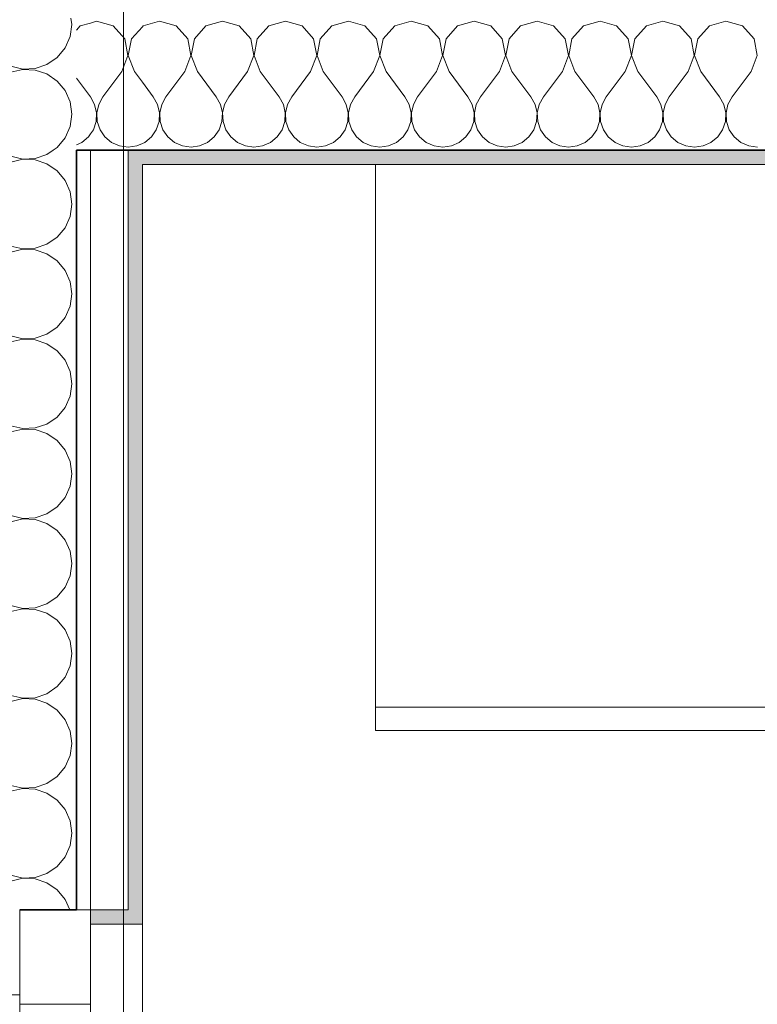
# Model space of a CAD drawing. Header units: metres. Extents: x -7.1 to 26.5, y -14.7 to 18.1.
# Tile 38 of 145: x 2.152 to 2.933, y 5.724 to 6.767. Entities that reach past the tile are written whole.
import ezdxf

# ---------------------------------------------------------------- set-up
doc = ezdxf.new("R2010")
doc.units = ezdxf.units.M
doc.linetypes.add('AUSGEZOGEN', pattern=[0])
for name, color, linetype in [('XR$1$010 Aussenwände', 7, 'AUSGEZOGEN'), ('XR$1$010 Aussenwände Schichttrennlinien', 7, 'AUSGEZOGEN'), ('XR$1$010 Fenster', 7, 'AUSGEZOGEN'), ('XR$1$015 Innenwände', 7, 'AUSGEZOGEN'), ('XR$1$015 Innenwände Schichttrennlinien', 7, 'AUSGEZOGEN'), ('XR$1$030 Bodenaufbauten', 7, 'AUSGEZOGEN'), ('XR$1$065 Möbel Einrichtung', 7, 'AUSGEZOGEN'), ('XR$1$080 Raumdefinitionen Kontur', 7, 'AUSGEZOGEN'), ('XR$3$010 Aussenwände Bauteilschraffuren', 7, 'AUSGEZOGEN'), ('XR$3$015 Innenwände Bauteilschraffuren', 7, 'AUSGEZOGEN')]:
    doc.layers.add(name, color=color, linetype=linetype)

# ---------------------------------------------------------------- blocks, each defined once
blk = doc.blocks.new('COMPLEXOBJECT_82')
at = {"layer": 'XR$3$010 Aussenwände Bauteilschraffuren', "color": 8, "linetype": 'AUSGEZOGEN', "lineweight": 13, "transparency": 33554687}
for p, q in [((2.0411, 6.7685), (2.0429, 6.7669)), ((2.0429, 6.7669), (2.0684, 6.7621)), ((2.0684, 6.7617), (2.0429, 6.7569)), ((2.0684, 6.7621), (2.0851, 6.7685)), ((2.0927, 6.7524), (2.0684, 6.7617)), ((2.2052, 6.7489), (2.207, 6.7619)), ((2.207, 6.7619), (2.2061, 6.7685)), ((2.0429, 6.7569), (2.0236, 6.7393)), ((2.0927, 6.7524), (2.1308, 6.7238)), ((2.1999, 6.7369), (2.2052, 6.7489)), ((2.0236, 6.7393), (2.0165, 6.7143)), ((2.1915, 6.7268), (2.1999, 6.7369)), ((2.1308, 6.7238), (2.1423, 6.7175)), ((2.1682, 6.7151), (2.1807, 6.7193)), ((2.1807, 6.7193), (2.1915, 6.7268)), ((2.0165, 6.7143), (2.0236, 6.6893)), ((2.1423, 6.7111), (2.1308, 6.7048)), ((2.1423, 6.7175), (2.1551, 6.7145)), ((2.1551, 6.7141), (2.1423, 6.7111)), ((2.1551, 6.7145), (2.1682, 6.7151)), ((2.1682, 6.7135), (2.1551, 6.7141)), ((2.1807, 6.7093), (2.1682, 6.7135)), ((2.1915, 6.7018), (2.1807, 6.7093)), ((2.0927, 6.6762), (2.1308, 6.7048)), ((2.1999, 6.6917), (2.1915, 6.7018)), ((2.0236, 6.6893), (2.0429, 6.6717)), ((2.2052, 6.6797), (2.1999, 6.6917)), ((2.207, 6.6667), (2.2052, 6.6797)), ((2.0429, 6.6717), (2.0684, 6.6669)), ((2.0684, 6.6669), (2.0927, 6.6762)), ((2.0429, 6.6616), (2.0236, 6.6441)), ((2.0684, 6.6665), (2.0429, 6.6616)), ((2.0927, 6.6571), (2.0684, 6.6665)), ((2.0927, 6.6571), (2.1308, 6.6286)), ((2.2052, 6.6537), (2.207, 6.6667)), ((2.1999, 6.6416), (2.2052, 6.6537)), ((2.0236, 6.6441), (2.0192, 6.6285)), ((2.1915, 6.6315), (2.1999, 6.6416)), ((2.1308, 6.6286), (2.1309, 6.6285)), ((2.1871, 6.6285), (2.1915, 6.6315))]:
    blk.add_line(p, q, dxfattribs=at)
blk = doc.blocks.new('COMPLEXOBJECT_84')
at = {"layer": 'XR$3$010 Aussenwände Bauteilschraffuren', "color": 8, "linetype": 'AUSGEZOGEN', "lineweight": 13, "transparency": 33554687}
for p, q in [((2.0192, 6.6285), (2.0165, 6.619)), ((2.1309, 6.6285), (2.1423, 6.6222)), ((2.1807, 6.6241), (2.1871, 6.6285)), ((2.0165, 6.619), (2.0236, 6.594)), ((2.1423, 6.6159), (2.1308, 6.6095)), ((2.1423, 6.6222), (2.1551, 6.6192)), ((2.1551, 6.6189), (2.1423, 6.6159)), ((2.1551, 6.6192), (2.1682, 6.6199)), ((2.1682, 6.6182), (2.1551, 6.6189)), ((2.1682, 6.6199), (2.1807, 6.6241)), ((2.1807, 6.614), (2.1682, 6.6182)), ((2.0927, 6.581), (2.1308, 6.6095)), ((2.1915, 6.6066), (2.1807, 6.614)), ((2.1999, 6.5965), (2.1915, 6.6066)), ((2.0236, 6.594), (2.0429, 6.5765)), ((2.2052, 6.5844), (2.1999, 6.5965)), ((2.207, 6.5714), (2.2052, 6.5844)), ((2.0429, 6.5765), (2.0684, 6.5716)), ((2.0684, 6.5716), (2.0927, 6.581)), ((2.0429, 6.5664), (2.0236, 6.5488)), ((2.0684, 6.5712), (2.0429, 6.5664)), ((2.0927, 6.5619), (2.0684, 6.5712)), ((2.2052, 6.5584), (2.207, 6.5714)), ((2.0927, 6.5619), (2.1308, 6.5333)), ((2.1999, 6.5464), (2.2052, 6.5584)), ((2.0236, 6.5488), (2.0165, 6.5238)), ((2.1915, 6.5363), (2.1999, 6.5464)), ((2.1308, 6.5333), (2.1423, 6.527)), ((2.1807, 6.5288), (2.1915, 6.5363)), ((2.0165, 6.5238), (2.0236, 6.4988)), ((2.1423, 6.527), (2.1551, 6.524)), ((2.1551, 6.5236), (2.1423, 6.5206)), ((2.1551, 6.524), (2.1682, 6.5246)), ((2.1682, 6.523), (2.1551, 6.5236)), ((2.1682, 6.5246), (2.1807, 6.5288)), ((2.1807, 6.5188), (2.1682, 6.523)), ((2.0927, 6.4857), (2.1308, 6.5143)), ((2.1423, 6.5206), (2.1308, 6.5143)), ((2.1915, 6.5113), (2.1807, 6.5188)), ((2.1999, 6.5012), (2.1915, 6.5113)), ((2.2052, 6.4892), (2.1999, 6.5012)), ((2.0236, 6.4988), (2.0429, 6.4812)), ((2.0429, 6.4812), (2.0684, 6.4764)), ((2.0684, 6.4764), (2.0927, 6.4857)), ((2.207, 6.4762), (2.2052, 6.4892)), ((2.0429, 6.4712), (2.0236, 6.4536)), ((2.0684, 6.476), (2.0429, 6.4712)), ((2.0927, 6.4667), (2.0684, 6.476)), ((2.2052, 6.4632), (2.207, 6.4762)), ((2.0927, 6.4667), (2.1308, 6.4381)), ((2.1999, 6.4512), (2.2052, 6.4632)), ((2.0236, 6.4536), (2.0165, 6.4286)), ((2.1915, 6.441), (2.1999, 6.4512)), ((2.1308, 6.4381), (2.1423, 6.4317)), ((2.1807, 6.4336), (2.1915, 6.441)), ((2.0165, 6.4286), (2.0236, 6.4035)), ((2.1423, 6.4317), (2.1551, 6.4288)), ((2.1551, 6.4284), (2.1423, 6.4254)), ((2.1551, 6.4288), (2.1682, 6.4294)), ((2.1682, 6.4277), (2.1551, 6.4284)), ((2.1682, 6.4294), (2.1807, 6.4336)), ((2.1807, 6.4235), (2.1682, 6.4277)), ((2.0927, 6.3905), (2.1308, 6.419)), ((2.1423, 6.4254), (2.1308, 6.419)), ((2.1915, 6.4161), (2.1807, 6.4235)), ((2.1999, 6.406), (2.1915, 6.4161)), ((2.0236, 6.4035), (2.0429, 6.386)), ((2.2052, 6.394), (2.1999, 6.406)), ((2.0429, 6.386), (2.0684, 6.3811)), ((2.0684, 6.3811), (2.0927, 6.3905)), ((2.207, 6.381), (2.2052, 6.394)), ((2.0429, 6.3759), (2.0236, 6.3584)), ((2.0684, 6.3808), (2.0429, 6.3759)), ((2.0927, 6.3714), (2.0684, 6.3808)), ((2.2052, 6.3679), (2.207, 6.381)), ((2.0927, 6.3714), (2.1308, 6.3429)), ((2.1999, 6.3559), (2.2052, 6.3679)), ((2.0236, 6.3584), (2.0165, 6.3333)), ((2.1915, 6.3458), (2.1999, 6.3559)), ((2.1807, 6.3384), (2.1915, 6.3458)), ((2.0165, 6.3333), (2.0236, 6.3083)), ((2.1308, 6.3429), (2.1423, 6.3365)), ((2.1423, 6.3365), (2.1551, 6.3335)), ((2.1551, 6.3331), (2.1423, 6.3302)), ((2.1551, 6.3335), (2.1682, 6.3342)), ((2.1682, 6.3325), (2.1551, 6.3331)), ((2.1682, 6.3342), (2.1807, 6.3384)), ((2.0927, 6.2952), (2.1308, 6.3238)), ((2.1423, 6.3302), (2.1308, 6.3238)), ((2.1807, 6.3283), (2.1682, 6.3325)), ((2.1915, 6.3209), (2.1807, 6.3283)), ((2.1999, 6.3107), (2.1915, 6.3209)), ((2.0236, 6.3083), (2.0429, 6.2907)), ((2.2052, 6.2987), (2.1999, 6.3107)), ((2.0684, 6.2859), (2.0927, 6.2952)), ((2.207, 6.2857), (2.2052, 6.2987)), ((2.0429, 6.2907), (2.0684, 6.2859)), ((2.0684, 6.2855), (2.0429, 6.2807)), ((2.0927, 6.2762), (2.0684, 6.2855)), ((2.2052, 6.2727), (2.207, 6.2857)), ((2.0429, 6.2807), (2.0236, 6.2631)), ((2.0927, 6.2762), (2.1308, 6.2476)), ((2.1999, 6.2607), (2.2052, 6.2727)), ((2.0236, 6.2631), (2.0165, 6.2381)), ((2.1915, 6.2506), (2.1999, 6.2607)), ((2.1807, 6.2431), (2.1915, 6.2506)), ((2.1308, 6.2476), (2.1423, 6.2413)), ((2.1423, 6.2413), (2.1551, 6.2383)), ((2.1682, 6.2389), (2.1807, 6.2431)), ((2.0165, 6.2381), (2.0236, 6.2131)), ((2.1423, 6.2349), (2.1308, 6.2286)), ((2.1551, 6.2379), (2.1423, 6.2349)), ((2.1551, 6.2383), (2.1682, 6.2389)), ((2.1682, 6.2373), (2.1551, 6.2379)), ((2.1807, 6.2331), (2.1682, 6.2373)), ((2.1915, 6.2256), (2.1807, 6.2331)), ((2.0927, 6.2), (2.1308, 6.2286)), ((2.1999, 6.2155), (2.1915, 6.2256)), ((2.0236, 6.2131), (2.0429, 6.1955)), ((2.2052, 6.2035), (2.1999, 6.2155)), ((2.0684, 6.1907), (2.0927, 6.2)), ((2.207, 6.1905), (2.2052, 6.2035)), ((2.0429, 6.1955), (2.0684, 6.1907)), ((2.0684, 6.1903), (2.0429, 6.1854)), ((2.0927, 6.181), (2.0684, 6.1903)), ((2.2052, 6.1775), (2.207, 6.1905)), ((2.0429, 6.1854), (2.0236, 6.1679)), ((2.0927, 6.181), (2.1308, 6.1524)), ((2.1999, 6.1654), (2.2052, 6.1775)), ((2.0236, 6.1679), (2.0165, 6.1429)), ((2.1915, 6.1553), (2.1999, 6.1654)), ((2.1308, 6.1524), (2.1423, 6.146)), ((2.1423, 6.146), (2.1551, 6.143)), ((2.1682, 6.1437), (2.1807, 6.1479)), ((2.1807, 6.1479), (2.1915, 6.1553)), ((2.0165, 6.1429), (2.0236, 6.1178)), ((2.1423, 6.1397), (2.1308, 6.1333)), ((2.1551, 6.1427), (2.1423, 6.1397)), ((2.1551, 6.143), (2.1682, 6.1437)), ((2.1682, 6.142), (2.1551, 6.1427)), ((2.1807, 6.1378), (2.1682, 6.142)), ((2.1915, 6.1304), (2.1807, 6.1378)), ((2.0927, 6.1048), (2.1308, 6.1333)), ((2.1999, 6.1203), (2.1915, 6.1304)), ((2.0236, 6.1178), (2.0429, 6.1003)), ((2.2052, 6.1083), (2.1999, 6.1203)), ((2.0684, 6.0954), (2.0927, 6.1048)), ((2.207, 6.0952), (2.2052, 6.1083)), ((2.0429, 6.1003), (2.0684, 6.0954)), ((2.0684, 6.095), (2.0429, 6.0902)), ((2.0927, 6.0857), (2.0684, 6.095)), ((2.2052, 6.0822), (2.207, 6.0952)), ((2.0429, 6.0902), (2.0236, 6.0727)), ((2.0927, 6.0857), (2.1308, 6.0571)), ((2.0236, 6.0727), (2.0165, 6.0476)), ((2.1999, 6.0702), (2.2052, 6.0822)), ((2.1915, 6.0601), (2.1999, 6.0702)), ((2.1308, 6.0571), (2.1423, 6.0508)), ((2.1682, 6.0484), (2.1807, 6.0526)), ((2.1807, 6.0526), (2.1915, 6.0601)), ((2.0165, 6.0476), (2.0236, 6.0226)), ((2.1423, 6.0445), (2.1308, 6.0381)), ((2.1423, 6.0508), (2.1551, 6.0478)), ((2.1551, 6.0474), (2.1423, 6.0445)), ((2.1551, 6.0478), (2.1682, 6.0484)), ((2.1682, 6.0468), (2.1551, 6.0474)), ((2.1807, 6.0426), (2.1682, 6.0468)), ((2.1915, 6.0352), (2.1807, 6.0426)), ((2.0927, 6.0095), (2.1308, 6.0381)), ((2.1999, 6.025), (2.1915, 6.0352)), ((2.0236, 6.0226), (2.0429, 6.005)), ((2.2052, 6.013), (2.1999, 6.025)), ((2.207, 6), (2.2052, 6.013)), ((2.0429, 6.005), (2.0684, 6.0002)), ((2.0684, 5.9998), (2.0429, 5.995)), ((2.0684, 6.0002), (2.0927, 6.0095)), ((2.0927, 5.9905), (2.0684, 5.9998)), ((2.2052, 5.987), (2.207, 6)), ((2.0429, 5.995), (2.0236, 5.9774)), ((2.0927, 5.9905), (2.1308, 5.9619)), ((2.1999, 5.975), (2.2052, 5.987)), ((2.0236, 5.9774), (2.0165, 5.9524)), ((2.1915, 5.9648), (2.1999, 5.975)), ((2.1308, 5.9619), (2.1423, 5.9555)), ((2.1807, 5.9574), (2.1915, 5.9648)), ((2.0165, 5.9524), (2.0236, 5.9273)), ((2.1423, 5.9492), (2.1308, 5.9429)), ((2.1423, 5.9555), (2.1551, 5.9526)), ((2.1551, 5.9522), (2.1423, 5.9492)), ((2.1551, 5.9526), (2.1682, 5.9532)), ((2.1682, 5.9516), (2.1551, 5.9522)), ((2.1682, 5.9532), (2.1807, 5.9574)), ((2.1807, 5.9474), (2.1682, 5.9516)), ((2.1915, 5.9399), (2.1807, 5.9474)), ((2.0927, 5.9143), (2.1308, 5.9429)), ((2.1999, 5.9298), (2.1915, 5.9399)), ((2.0236, 5.9273), (2.0429, 5.9098)), ((2.2052, 5.9178), (2.1999, 5.9298)), ((2.207, 5.9048), (2.2052, 5.9178)), ((2.0429, 5.9098), (2.0684, 5.905)), ((2.0684, 5.905), (2.0927, 5.9143)), ((2.0429, 5.8997), (2.0236, 5.8822)), ((2.0684, 5.9046), (2.0429, 5.8997)), ((2.0927, 5.8952), (2.0684, 5.9046)), ((2.0927, 5.8952), (2.1308, 5.8667)), ((2.2052, 5.8917), (2.207, 5.9048)), ((2.1999, 5.8797), (2.2052, 5.8917)), ((2.0236, 5.8822), (2.0165, 5.8571)), ((2.1915, 5.8696), (2.1999, 5.8797)), ((2.1308, 5.8667), (2.1423, 5.8603)), ((2.1807, 5.8622), (2.1915, 5.8696)), ((2.0165, 5.8571), (2.0236, 5.8321)), ((2.1423, 5.854), (2.1308, 5.8476)), ((2.1423, 5.8603), (2.1551, 5.8573)), ((2.1551, 5.857), (2.1423, 5.854)), ((2.1551, 5.8573), (2.1682, 5.858)), ((2.1682, 5.8563), (2.1551, 5.857)), ((2.1682, 5.858), (2.1807, 5.8622)), ((2.1807, 5.8521), (2.1682, 5.8563)), ((2.0987, 5.8235), (2.1308, 5.8476)), ((2.1915, 5.8447), (2.1807, 5.8521)), ((2.1999, 5.8346), (2.1915, 5.8447)), ((2.2048, 5.8235), (2.1999, 5.8346)), ((2.0236, 5.8321), (2.0331, 5.8235))]:
    blk.add_line(p, q, dxfattribs=at)
blk = doc.blocks.new('COMPLEXOBJECT_158')
at = {"layer": 'XR$3$015 Innenwände Bauteilschraffuren', "color": 8, "linetype": 'AUSGEZOGEN', "lineweight": 13, "transparency": 33554687}
for p, q in [((2.2818, 6.7594), (2.2702, 6.7467)), ((2.2702, 6.7467), (2.2668, 6.7288)), ((2.2668, 6.7288), (2.2733, 6.7118)), ((2.2733, 6.7118), (2.2818, 6.7006)), ((2.2758, 6.6331), (2.2818, 6.6357)), ((2.2668, 6.6319), (2.2758, 6.6331))]:
    blk.add_line(p, q, dxfattribs=at)
blk = doc.blocks.new('COMPLEXOBJECT_159')
at = {"layer": 'XR$3$015 Innenwände Bauteilschraffuren', "color": 8, "linetype": 'AUSGEZOGEN', "lineweight": 13, "transparency": 33554687}
for p, q in [((2.2333, 6.7652), (2.2268, 6.7633)), ((2.2509, 6.7602), (2.2333, 6.7652)), ((2.2631, 6.7467), (2.2509, 6.7602)), ((2.2665, 6.7288), (2.2631, 6.7467)), ((2.26, 6.7118), (2.2665, 6.7288)), ((2.26, 6.7118), (2.24, 6.6852)), ((2.2311, 6.6771), (2.2268, 6.685)), ((2.24, 6.6852), (2.2355, 6.6771)), ((2.2332, 6.6682), (2.2311, 6.6771)), ((2.2328, 6.659), (2.2332, 6.6682)), ((2.2355, 6.6771), (2.2335, 6.6682)), ((2.2335, 6.6682), (2.2339, 6.659)), ((2.2298, 6.6503), (2.2328, 6.659)), ((2.2339, 6.659), (2.2369, 6.6503)), ((2.2268, 6.6458), (2.2298, 6.6503)), ((2.2369, 6.6503), (2.2421, 6.6427)), ((2.2421, 6.6427), (2.2491, 6.6368)), ((2.2491, 6.6368), (2.2576, 6.6331)), ((2.2576, 6.6331), (2.2667, 6.6318)), ((2.2667, 6.6318), (2.2668, 6.6319))]:
    blk.add_line(p, q, dxfattribs=at)
blk = doc.blocks.new('COMPLEXOBJECT_160')
at = {"layer": 'XR$3$015 Innenwände Bauteilschraffuren', "color": 8, "linetype": 'AUSGEZOGEN', "lineweight": 13, "transparency": 33554687}
for p, q in [((2.2268, 6.7633), (2.2158, 6.7602)), ((2.2158, 6.7602), (2.2118, 6.7558)), ((2.2118, 6.705), (2.2267, 6.6852)), ((2.2268, 6.685), (2.2267, 6.6852)), ((2.2118, 6.6343), (2.2175, 6.6368)), ((2.2175, 6.6368), (2.2246, 6.6427)), ((2.2246, 6.6427), (2.2268, 6.6458))]:
    blk.add_line(p, q, dxfattribs=at)
blk = doc.blocks.new('COMPLEXOBJECT_162')
at = {"layer": 'XR$3$015 Innenwände Bauteilschraffuren', "color": 8, "linetype": 'AUSGEZOGEN', "lineweight": 13, "transparency": 33554687}
for p, q in [((2.3, 6.7652), (2.2825, 6.7602)), ((2.3175, 6.7602), (2.3, 6.7652)), ((2.3667, 6.7652), (2.3491, 6.7602)), ((2.3842, 6.7602), (2.3667, 6.7652)), ((2.4333, 6.7652), (2.4158, 6.7602)), ((2.4509, 6.7602), (2.4333, 6.7652)), ((2.5, 6.7652), (2.4825, 6.7602)), ((2.5175, 6.7602), (2.5, 6.7652)), ((2.5667, 6.7652), (2.5491, 6.7602)), ((2.5842, 6.7602), (2.5667, 6.7652)), ((2.6333, 6.7652), (2.6158, 6.7602)), ((2.6509, 6.7602), (2.6333, 6.7652)), ((2.7, 6.7652), (2.6825, 6.7602)), ((2.7175, 6.7602), (2.7, 6.7652)), ((2.7667, 6.7652), (2.7491, 6.7602)), ((2.7842, 6.7602), (2.7667, 6.7652)), ((2.8333, 6.7652), (2.8158, 6.7602)), ((2.8509, 6.7602), (2.8333, 6.7652)), ((2.9, 6.7652), (2.8825, 6.7602)), ((2.9175, 6.7602), (2.9, 6.7652)), ((2.2825, 6.7602), (2.2818, 6.7594)), ((2.3298, 6.7467), (2.3175, 6.7602)), ((2.3491, 6.7602), (2.3369, 6.7467)), ((2.3965, 6.7467), (2.3842, 6.7602)), ((2.4158, 6.7602), (2.4035, 6.7467)), ((2.4631, 6.7467), (2.4509, 6.7602)), ((2.4825, 6.7602), (2.4702, 6.7467)), ((2.5298, 6.7467), (2.5175, 6.7602)), ((2.5491, 6.7602), (2.5369, 6.7467)), ((2.5965, 6.7467), (2.5842, 6.7602)), ((2.6158, 6.7602), (2.6035, 6.7467)), ((2.6631, 6.7467), (2.6509, 6.7602)), ((2.6825, 6.7602), (2.6702, 6.7467)), ((2.7298, 6.7467), (2.7175, 6.7602)), ((2.7491, 6.7602), (2.7369, 6.7467)), ((2.7965, 6.7467), (2.7842, 6.7602)), ((2.8158, 6.7602), (2.8035, 6.7467)), ((2.8631, 6.7467), (2.8509, 6.7602)), ((2.8825, 6.7602), (2.8702, 6.7467)), ((2.9298, 6.7467), (2.9175, 6.7602)), ((2.3332, 6.7288), (2.3298, 6.7467)), ((2.3369, 6.7467), (2.3335, 6.7288)), ((2.3999, 6.7288), (2.3965, 6.7467)), ((2.4035, 6.7467), (2.4001, 6.7288)), ((2.4665, 6.7288), (2.4631, 6.7467)), ((2.4702, 6.7467), (2.4668, 6.7288)), ((2.5332, 6.7288), (2.5298, 6.7467)), ((2.5369, 6.7467), (2.5335, 6.7288)), ((2.5999, 6.7288), (2.5965, 6.7467)), ((2.6035, 6.7467), (2.6001, 6.7288)), ((2.6665, 6.7288), (2.6631, 6.7467)), ((2.6702, 6.7467), (2.6668, 6.7288)), ((2.7332, 6.7288), (2.7298, 6.7467)), ((2.7369, 6.7467), (2.7335, 6.7288)), ((2.7999, 6.7288), (2.7965, 6.7467)), ((2.8035, 6.7467), (2.8001, 6.7288)), ((2.8665, 6.7288), (2.8631, 6.7467)), ((2.8702, 6.7467), (2.8668, 6.7288)), ((2.9332, 6.7288), (2.9298, 6.7467)), ((2.3267, 6.7118), (2.3332, 6.7288)), ((2.3335, 6.7288), (2.34, 6.7118)), ((2.3933, 6.7118), (2.3999, 6.7288)), ((2.4001, 6.7288), (2.4067, 6.7118)), ((2.46, 6.7118), (2.4665, 6.7288)), ((2.4668, 6.7288), (2.4733, 6.7118)), ((2.5267, 6.7118), (2.5332, 6.7288)), ((2.5335, 6.7288), (2.54, 6.7118)), ((2.5933, 6.7118), (2.5999, 6.7288)), ((2.6001, 6.7288), (2.6067, 6.7118)), ((2.66, 6.7118), (2.6665, 6.7288)), ((2.6668, 6.7288), (2.6733, 6.7118)), ((2.7267, 6.7118), (2.7332, 6.7288)), ((2.7335, 6.7288), (2.74, 6.7118)), ((2.7933, 6.7118), (2.7999, 6.7288)), ((2.8001, 6.7288), (2.8067, 6.7118)), ((2.86, 6.7118), (2.8665, 6.7288)), ((2.8668, 6.7288), (2.8733, 6.7118)), ((2.9267, 6.7118), (2.9332, 6.7288)), ((2.3267, 6.7118), (2.3067, 6.6852)), ((2.34, 6.7118), (2.36, 6.6852)), ((2.3933, 6.7118), (2.3733, 6.6852)), ((2.4067, 6.7118), (2.4267, 6.6852)), ((2.46, 6.7118), (2.44, 6.6852)), ((2.4733, 6.7118), (2.4933, 6.6852)), ((2.5267, 6.7118), (2.5067, 6.6852)), ((2.54, 6.7118), (2.56, 6.6852)), ((2.5933, 6.7118), (2.5733, 6.6852)), ((2.6067, 6.7118), (2.6267, 6.6852)), ((2.66, 6.7118), (2.64, 6.6852)), ((2.6733, 6.7118), (2.6933, 6.6852)), ((2.7267, 6.7118), (2.7067, 6.6852)), ((2.74, 6.7118), (2.76, 6.6852)), ((2.7933, 6.7118), (2.7733, 6.6852)), ((2.8067, 6.7118), (2.8267, 6.6852)), ((2.86, 6.7118), (2.84, 6.6852)), ((2.8733, 6.7118), (2.8933, 6.6852)), ((2.9267, 6.7118), (2.9067, 6.6852)), ((2.2818, 6.7006), (2.2933, 6.6852)), ((2.2978, 6.6771), (2.2933, 6.6852)), ((2.3067, 6.6852), (2.3022, 6.6771)), ((2.3645, 6.6771), (2.36, 6.6852)), ((2.3733, 6.6852), (2.3689, 6.6771)), ((2.4311, 6.6771), (2.4267, 6.6852)), ((2.44, 6.6852), (2.4355, 6.6771)), ((2.4978, 6.6771), (2.4933, 6.6852)), ((2.5067, 6.6852), (2.5022, 6.6771)), ((2.5645, 6.6771), (2.56, 6.6852)), ((2.5733, 6.6852), (2.5689, 6.6771)), ((2.6311, 6.6771), (2.6267, 6.6852)), ((2.64, 6.6852), (2.6355, 6.6771)), ((2.6978, 6.6771), (2.6933, 6.6852)), ((2.7067, 6.6852), (2.7022, 6.6771)), ((2.7645, 6.6771), (2.76, 6.6852)), ((2.7733, 6.6852), (2.7689, 6.6771)), ((2.8311, 6.6771), (2.8267, 6.6852)), ((2.84, 6.6852), (2.8355, 6.6771)), ((2.8978, 6.6771), (2.8933, 6.6852)), ((2.9067, 6.6852), (2.9022, 6.6771)), ((2.2999, 6.6682), (2.2978, 6.6771)), ((2.2994, 6.659), (2.2999, 6.6682)), ((2.3022, 6.6771), (2.3001, 6.6682)), ((2.3001, 6.6682), (2.3006, 6.659)), ((2.3665, 6.6682), (2.3645, 6.6771)), ((2.3661, 6.659), (2.3665, 6.6682)), ((2.3689, 6.6771), (2.3668, 6.6682)), ((2.3668, 6.6682), (2.3672, 6.659)), ((2.4332, 6.6682), (2.4311, 6.6771)), ((2.4328, 6.659), (2.4332, 6.6682)), ((2.4355, 6.6771), (2.4335, 6.6682)), ((2.4335, 6.6682), (2.4339, 6.659)), ((2.4999, 6.6682), (2.4978, 6.6771)), ((2.4994, 6.659), (2.4999, 6.6682)), ((2.5022, 6.6771), (2.5001, 6.6682)), ((2.5001, 6.6682), (2.5006, 6.659)), ((2.5665, 6.6682), (2.5645, 6.6771)), ((2.5661, 6.659), (2.5665, 6.6682)), ((2.5689, 6.6771), (2.5668, 6.6682)), ((2.5668, 6.6682), (2.5672, 6.659)), ((2.6332, 6.6682), (2.6311, 6.6771)), ((2.6328, 6.659), (2.6332, 6.6682)), ((2.6355, 6.6771), (2.6335, 6.6682)), ((2.6335, 6.6682), (2.6339, 6.659)), ((2.6999, 6.6682), (2.6978, 6.6771)), ((2.6994, 6.659), (2.6999, 6.6682)), ((2.7022, 6.6771), (2.7001, 6.6682)), ((2.7001, 6.6682), (2.7006, 6.659)), ((2.7665, 6.6682), (2.7645, 6.6771)), ((2.7661, 6.659), (2.7665, 6.6682)), ((2.7689, 6.6771), (2.7668, 6.6682)), ((2.7668, 6.6682), (2.7672, 6.659)), ((2.8332, 6.6682), (2.8311, 6.6771)), ((2.8328, 6.659), (2.8332, 6.6682)), ((2.8355, 6.6771), (2.8335, 6.6682)), ((2.8335, 6.6682), (2.8339, 6.659)), ((2.8999, 6.6682), (2.8978, 6.6771)), ((2.8994, 6.659), (2.8999, 6.6682)), ((2.9022, 6.6771), (2.9001, 6.6682)), ((2.9001, 6.6682), (2.9006, 6.659)), ((2.2965, 6.6503), (2.2994, 6.659)), ((2.3006, 6.659), (2.3035, 6.6503)), ((2.3631, 6.6503), (2.3661, 6.659)), ((2.3672, 6.659), (2.3702, 6.6503)), ((2.4298, 6.6503), (2.4328, 6.659)), ((2.4339, 6.659), (2.4369, 6.6503)), ((2.4965, 6.6503), (2.4994, 6.659)), ((2.5006, 6.659), (2.5035, 6.6503)), ((2.5631, 6.6503), (2.5661, 6.659)), ((2.5672, 6.659), (2.5702, 6.6503)), ((2.6298, 6.6503), (2.6328, 6.659)), ((2.6339, 6.659), (2.6369, 6.6503)), ((2.6965, 6.6503), (2.6994, 6.659)), ((2.7006, 6.659), (2.7035, 6.6503)), ((2.7631, 6.6503), (2.7661, 6.659)), ((2.7672, 6.659), (2.7702, 6.6503)), ((2.8298, 6.6503), (2.8328, 6.659)), ((2.8339, 6.659), (2.8369, 6.6503)), ((2.8965, 6.6503), (2.8994, 6.659)), ((2.9006, 6.659), (2.9035, 6.6503)), ((2.2913, 6.6427), (2.2965, 6.6503)), ((2.3035, 6.6503), (2.3087, 6.6427)), ((2.3579, 6.6427), (2.3631, 6.6503)), ((2.3702, 6.6503), (2.3754, 6.6427)), ((2.4246, 6.6427), (2.4298, 6.6503)), ((2.4369, 6.6503), (2.4421, 6.6427)), ((2.4913, 6.6427), (2.4965, 6.6503)), ((2.5035, 6.6503), (2.5087, 6.6427)), ((2.5579, 6.6427), (2.5631, 6.6503)), ((2.5702, 6.6503), (2.5754, 6.6427)), ((2.6246, 6.6427), (2.6298, 6.6503)), ((2.6369, 6.6503), (2.6421, 6.6427)), ((2.6913, 6.6427), (2.6965, 6.6503)), ((2.7035, 6.6503), (2.7087, 6.6427)), ((2.7579, 6.6427), (2.7631, 6.6503)), ((2.7702, 6.6503), (2.7754, 6.6427)), ((2.8246, 6.6427), (2.8298, 6.6503)), ((2.8369, 6.6503), (2.8421, 6.6427)), ((2.8913, 6.6427), (2.8965, 6.6503)), ((2.9035, 6.6503), (2.9087, 6.6427)), ((2.2818, 6.6357), (2.2842, 6.6368)), ((2.2842, 6.6368), (2.2913, 6.6427)), ((2.3087, 6.6427), (2.3158, 6.6368)), ((2.3158, 6.6368), (2.3242, 6.6331)), ((2.3424, 6.6331), (2.3509, 6.6368)), ((2.3509, 6.6368), (2.3579, 6.6427)), ((2.3754, 6.6427), (2.3825, 6.6368)), ((2.3825, 6.6368), (2.3909, 6.6331)), ((2.4091, 6.6331), (2.4175, 6.6368)), ((2.4175, 6.6368), (2.4246, 6.6427)), ((2.4421, 6.6427), (2.4491, 6.6368)), ((2.4491, 6.6368), (2.4576, 6.6331)), ((2.4758, 6.6331), (2.4842, 6.6368)), ((2.4842, 6.6368), (2.4913, 6.6427)), ((2.5087, 6.6427), (2.5158, 6.6368)), ((2.5158, 6.6368), (2.5242, 6.6331)), ((2.5424, 6.6331), (2.5509, 6.6368)), ((2.5509, 6.6368), (2.5579, 6.6427)), ((2.5754, 6.6427), (2.5825, 6.6368)), ((2.5825, 6.6368), (2.5909, 6.6331)), ((2.6091, 6.6331), (2.6175, 6.6368)), ((2.6175, 6.6368), (2.6246, 6.6427)), ((2.6421, 6.6427), (2.6491, 6.6368)), ((2.6491, 6.6368), (2.6576, 6.6331)), ((2.6758, 6.6331), (2.6842, 6.6368)), ((2.6842, 6.6368), (2.6913, 6.6427)), ((2.7087, 6.6427), (2.7158, 6.6368)), ((2.7158, 6.6368), (2.7242, 6.6331)), ((2.7424, 6.6331), (2.7509, 6.6368)), ((2.7509, 6.6368), (2.7579, 6.6427)), ((2.7754, 6.6427), (2.7825, 6.6368)), ((2.7825, 6.6368), (2.7909, 6.6331)), ((2.8091, 6.6331), (2.8175, 6.6368)), ((2.8175, 6.6368), (2.8246, 6.6427)), ((2.8421, 6.6427), (2.8491, 6.6368)), ((2.8491, 6.6368), (2.8576, 6.6331)), ((2.8758, 6.6331), (2.8842, 6.6368)), ((2.8842, 6.6368), (2.8913, 6.6427)), ((2.9087, 6.6427), (2.9158, 6.6368)), ((2.9158, 6.6368), (2.9242, 6.6331)), ((2.3242, 6.6331), (2.3333, 6.6318)), ((2.3333, 6.6318), (2.3424, 6.6331)), ((2.3909, 6.6331), (2.4, 6.6318)), ((2.4, 6.6318), (2.4091, 6.6331)), ((2.4576, 6.6331), (2.4667, 6.6318)), ((2.4667, 6.6318), (2.4758, 6.6331)), ((2.5242, 6.6331), (2.5333, 6.6318)), ((2.5333, 6.6318), (2.5424, 6.6331)), ((2.5909, 6.6331), (2.6, 6.6318)), ((2.6, 6.6318), (2.6091, 6.6331)), ((2.6576, 6.6331), (2.6667, 6.6318)), ((2.6667, 6.6318), (2.6758, 6.6331)), ((2.7242, 6.6331), (2.7333, 6.6318)), ((2.7333, 6.6318), (2.7424, 6.6331)), ((2.7909, 6.6331), (2.8, 6.6318)), ((2.8, 6.6318), (2.8091, 6.6331)), ((2.8576, 6.6331), (2.8667, 6.6318)), ((2.8667, 6.6318), (2.8758, 6.6331)), ((2.9242, 6.6331), (2.9333, 6.6318))]:
    blk.add_line(p, q, dxfattribs=at)

msp = doc.modelspace()

# ---------------------------------------------------------------- hatches: boundary and pattern name
at = {"layer": 'XR$3$010 Aussenwände Bauteilschraffuren', "linetype": 'AUSGEZOGEN', "lineweight": 13, "transparency": 33554687}
h = msp.add_hatch(dxfattribs=at)
h.set_pattern_fill('MUSTER', color=8, scale=750, style=0, pattern_type=2)
h.set_pattern_definition([(0, (1500, 1500), (750, 750), [750, -750]), (90, (1500, 1500), (-750, 750), [750, -750])])
h.paths.add_polyline_path([(2.2118, 5.8235), (2.2268, 5.8235), (2.2268, 6.6285), (2.2118, 6.6285)], flags=0)
at = {"layer": 'XR$3$010 Aussenwände Bauteilschraffuren', "linetype": 'AUSGEZOGEN', "lineweight": 13, "true_color": 0x202020, "transparency": 33554687}
for points in [[(2.2818, 6.6135), (2.2818, 6.6285), (2.2668, 6.6285), (2.2668, 6.6135)], [(2.2668, 5.8235), (2.2818, 5.8235), (2.2818, 6.6135), (2.2668, 6.6135)], [(2.2818, 5.8085), (2.2818, 5.8235), (2.2268, 5.8235), (2.2268, 5.8085)]]:
    msp.add_hatch(color=250, dxfattribs=at).paths.add_polyline_path(points)
at = {"layer": 'XR$3$015 Innenwände Bauteilschraffuren', "linetype": 'AUSGEZOGEN', "lineweight": 13, "true_color": 0x202020, "transparency": 33554687}
msp.add_hatch(color=250, dxfattribs=at).paths.add_polyline_path([(6.1018, 6.6285), (2.2818, 6.6285), (2.2818, 6.6135), (6.1018, 6.6135)])

# ---------------------------------------------------------------- linework, layer by layer
at = {"layer": 'XR$1$010 Aussenwände', "color": 7, "linetype": 'AUSGEZOGEN', "lineweight": 18, "transparency": 33554687}
for p, q in [((2.2818, 5.8235), (2.2818, 6.6135)), ((2.2118, 5.8235), (2.2268, 5.8235)), ((2.2818, 5.8235), (2.2818, 5.8085)), ((2.2268, 5.8085), (2.2818, 5.8085))]:
    msp.add_line(p, q, dxfattribs=at)
at = {"layer": 'XR$1$010 Aussenwände', "color": 7, "linetype": 'AUSGEZOGEN', "lineweight": 35, "transparency": 33554687}
msp.add_line((2.1518, 5.8235), (2.2118, 5.8235), dxfattribs=at)
at = {"layer": 'XR$1$010 Aussenwände Schichttrennlinien', "color": 7, "linetype": 'AUSGEZOGEN', "lineweight": 35, "transparency": 33554687}
for p, q in [((2.2118, 6.6285), (2.2268, 6.6285)), ((2.2118, 6.6285), (2.2118, 5.8235)), ((2.2118, 6.6285), (2.2268, 6.6285)), ((2.2268, 6.6285), (2.2668, 6.6285)), ((2.2268, 6.6285), (2.2668, 6.6285)), ((2.2668, 6.6285), (2.2818, 6.6285)), ((2.2668, 6.6285), (2.2818, 6.6285))]:
    msp.add_line(p, q, dxfattribs=at)
at = {"layer": 'XR$1$010 Aussenwände Schichttrennlinien', "color": 7, "linetype": 'AUSGEZOGEN', "lineweight": 18, "transparency": 33554687}
for p, q in [((2.2268, 5.8235), (2.2268, 6.6285)), ((2.2668, 5.8235), (2.2668, 6.6285)), ((2.2268, 5.8235), (2.2268, 5.8085)), ((2.2668, 5.8235), (2.2268, 5.8235))]:
    msp.add_line(p, q, dxfattribs=at)
at = {"layer": 'XR$1$010 Fenster', "color": 7, "linetype": 'AUSGEZOGEN', "lineweight": 13, "transparency": 33554687}
for p, q in [((2.1518, 5.8235), (2.1518, 5.7235)), ((2.1518, 5.8235), (2.2118, 5.8235)), ((2.1518, 5.8235), (2.2118, 5.8235)), ((2.1518, 5.8235), (2.1518, 5.7795)), ((2.1518, 5.8235), (2.1518, 5.7795)), ((2.2118, 5.8235), (2.2268, 5.8235)), ((2.2118, 5.8235), (2.2268, 5.8235)), ((2.2268, 5.7235), (2.2268, 5.8235)), ((2.2818, 5.8235), (2.2818, 5.8085)), ((2.2268, 5.8085), (2.2818, 5.8085)), ((2.2818, 4.2585), (2.2818, 5.8085)), ((2.1518, 5.7795), (2.1518, 5.7595)), ((2.1518, 5.7795), (2.1518, 5.7595)), ((2.1518, 5.7595), (2.1518, 5.7335)), ((2.1518, 5.7595), (2.1518, 5.7335)), ((2.0118, 5.7335), (2.1518, 5.7335)), ((2.1518, 5.7235), (2.2268, 5.7235)), ((2.1518, 5.7235), (2.1518, 5.0935)), ((2.2268, 5.0935), (2.2268, 5.7235))]:
    msp.add_line(p, q, dxfattribs=at)
at = {"layer": 'XR$1$015 Innenwände', "color": 7, "linetype": 'AUSGEZOGEN', "lineweight": 18, "transparency": 33554687}
msp.add_line((2.2818, 6.6135), (6.1018, 6.6135), dxfattribs=at)
at = {"layer": 'XR$1$015 Innenwände Schichttrennlinien', "color": 7, "linetype": 'AUSGEZOGEN', "lineweight": 35, "transparency": 33554687}
msp.add_line((6.1018, 6.6285), (2.2818, 6.6285), dxfattribs=at)
at = {"layer": 'XR$1$030 Bodenaufbauten', "color": 254, "linetype": 'AUSGEZOGEN', "lineweight": 13, "transparency": 33554687}
msp.add_lwpolyline([(2.2618, -3.7865), (22.6418, -3.7865), (22.6418, 10.7535), (14.8918, 10.7535), (14.8918, 6.0735), (10.0118, 6.0735), (10.0118, 8.0099), (10.0118, 10.7535), (2.2618, 10.7535), (2.2618, -3.7865)], close=True, dxfattribs=at)
at = {"layer": 'XR$1$065 Möbel Einrichtung', "color": 8, "linetype": 'AUSGEZOGEN', "lineweight": 13, "transparency": 33554687}
msp.add_line((2.5287, 6.0385), (3.1287, 6.0385), dxfattribs=at)
msp.add_lwpolyline([(2.5287, 6.0135), (3.1287, 6.0135), (3.1287, 6.6135), (2.5287, 6.6135), (2.5287, 6.0135)], close=True, dxfattribs=at)
at = {"layer": 'XR$1$080 Raumdefinitionen Kontur', "color": 8, "linetype": 'AUSGEZOGEN', "lineweight": 13, "transparency": 33554687}
msp.add_lwpolyline([(6.1018, 3.7535), (6.1018, 6.6135), (2.2818, 6.6135), (2.2818, 3.7535), (6.1018, 3.7535)], close=True, dxfattribs=at)

# ---------------------------------------------------------------- block references
at = {"layer": 'XR$3$010 Aussenwände Bauteilschraffuren', "color": 8, "linetype": 'AUSGEZOGEN', "lineweight": 13, "transparency": 33554687}
for name in ['COMPLEXOBJECT_82', 'COMPLEXOBJECT_84']:
    msp.add_blockref(name, (0, 0), dxfattribs=at)
at = {"layer": 'XR$3$015 Innenwände Bauteilschraffuren', "color": 8, "linetype": 'AUSGEZOGEN', "lineweight": 13, "transparency": 33554687}
for name in ['COMPLEXOBJECT_160', 'COMPLEXOBJECT_159', 'COMPLEXOBJECT_162', 'COMPLEXOBJECT_158']:
    msp.add_blockref(name, (0, 0), dxfattribs=at)

doc.saveas('drawing.dxf')
